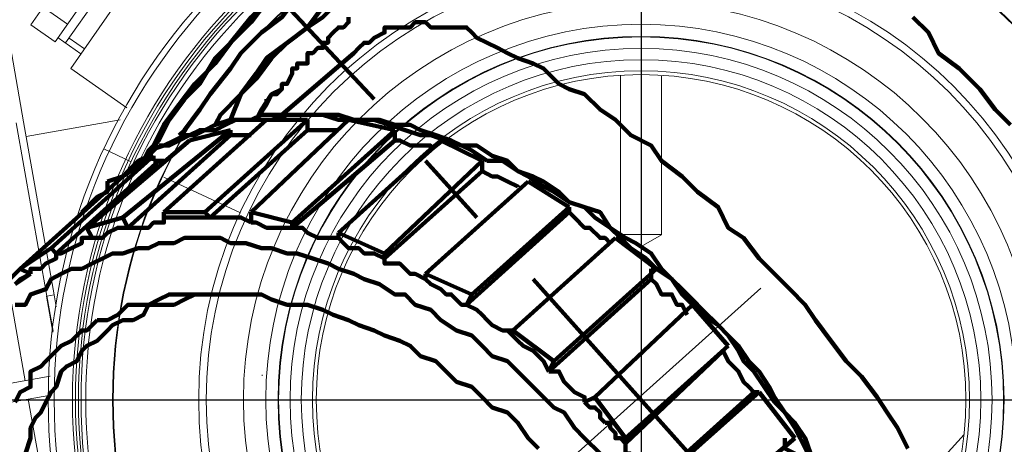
# Model space of a CAD drawing. Header units: millimetres. Extents: x -41968 to 54113, y -9946 to 101810.
# Tile 156 of 174: x -5808 to -5695, y 92008 to 92057. Entities that reach past the tile are written whole.
import ezdxf

# ---------------------------------------------------------------- set-up
doc = ezdxf.new("R2010")
doc.units = ezdxf.units.MM
doc.linetypes.add('DASHDOT', pattern=[1, 0.5, -0.25, 0, -0.25])
for name, color, linetype, lineweight in [('CERNA', 7, 'Continuous', 15), ('MODRA', 4, 'Continuous', 25), ('P', 250, 'Continuous', 100), ('UT-kotle', 1, 'Continuous', 50)]:
    doc.layers.add(name, color=color, linetype=linetype, lineweight=lineweight)
doc.layers.add('UT-komin', color=2, linetype='Continuous')

# ---------------------------------------------------------------- blocks, each defined once
blk = doc.blocks.new('CONDENSINOX_50')
at = {"layer": 'CERNA'}
for p, q in [((-64.29, 51.05), (-69.96, 42.95)), ((-61.49, 49.08), (-67.16, 40.99)), ((-60.96, 48.01), (-65.98, 40.86)), ((-65.39, 37.94), (-58.03, 48.46)), ((-68.55, 44.98), (-65.74, 43.01)), ((-69.96, 42.95), (-67.16, 40.99)), ((-72.5, 41.53), (-70.79, 31.83)), ((-66.84, 41.46), (-64.22, 39.63)), ((-65.57, 41.43), (-63.81, 40.21)), ((-65.39, 37.94), (-58.96, 33.44)), ((-2.35, 37.09), (-2.35, 18.9)), ((2.36, 37.07), (2.36, 18.9)), ((-68.13, 11.87), (-71.63, 31.7)), ((-70.79, 31.84), (-67.29, 12.03)), ((-70.49, 30.16), (-59.73, 32.06)), ((-70.62, 2.17), (-75.71, 31.06)), ((-58.46, 27.25), (-61.61, 28.73)), ((-45.91, 21.41), (-54.72, 25.51)), ((2.36, 18.91), (-2.35, 18.91)), ((0, 17.55), (-2.35, 18.9)), ((0, 17.55), (2.36, 18.9)), ((-68.16, 11.87), (-67.43, 7.74)), ((-68.13, 11.87), (-67.29, 12.03)), ((-67.42, 7.85), (-68.13, 11.88)), ((-67.05, 10.63), (-67.29, 12.03)), ((-82.6, 0.06), (-67.74, 2.68)), ((-82.23, -2.04), (-67.88, 0.49)), ((-63.53, -38.03), (-70.25, 0.07)), ((37.03, -3.98), (7.89, -36.31))]:
    blk.add_line(p, q, dxfattribs=at)
for points, knots in [([(67.17, 48.4), (45.11, 86.99), (-4.05, 100.39), (-42.65, 78.34), (-67.72, 64), (-83.18, 37.34), (-83.18, 8.47)], [0, 0, 0, 0, 1, 1, 1, 2, 2, 2, 2]), ([(67.98, -0.01), (67.98, -37.55), (37.54, -67.98), (0, -67.98), (-37.54, -67.98), (-67.97, -37.55), (-67.97, -0.01), (-67.97, 37.54), (-37.54, 67.96), (0, 67.96), (37.54, 67.96), (67.98, 37.54), (67.98, -0.01)], [0, 0, 0, 0, 1, 1, 1, 2, 2, 2, 3, 3, 3, 4, 4, 4, 4]), ([(67.3, -0.01), (67.3, -37.17), (37.17, -67.3), (0, -67.3), (-37.17, -67.3), (-67.29, -37.17), (-67.29, -0.01), (-67.29, 37.16), (-37.17, 67.29), (0, 67.29), (37.17, 67.29), (67.3, 37.16), (67.3, -0.01)], [0, 0, 0, 0, 1, 1, 1, 2, 2, 2, 3, 3, 3, 4, 4, 4, 4]), ([(65.2, -0.01), (65.2, -36.02), (36.01, -65.21), (0, -65.21), (-36, -65.21), (-65.19, -36.02), (-65.19, -0.01), (-65.19, 36), (-36, 65.19), (0, 65.19), (36.01, 65.19), (65.2, 36), (65.2, -0.01)], [0, 0, 0, 0, 1, 1, 1, 2, 2, 2, 3, 3, 3, 4, 4, 4, 4]), ([(64.85, -0.01), (64.85, -35.81), (35.81, -64.86), (0, -64.86), (-35.82, -64.86), (-64.85, -35.81), (-64.85, -0.01), (-64.85, 35.8), (-35.82, 64.85), (0, 64.85), (35.81, 64.85), (64.85, 35.8), (64.85, -0.01)], [0, 0, 0, 0, 1, 1, 1, 2, 2, 2, 3, 3, 3, 4, 4, 4, 4]), ([(64.51, -0.01), (64.51, -35.63), (35.63, -64.51), (0, -64.51), (-35.63, -64.51), (-64.5, -35.63), (-64.5, -0.01), (-64.5, 35.62), (-35.63, 64.5), (0, 64.5), (35.63, 64.5), (64.51, 35.62), (64.51, -0.01)], [0, 0, 0, 0, 1, 1, 1, 2, 2, 2, 3, 3, 3, 4, 4, 4, 4]), ([(64.21, -0.01), (64.21, -35.46), (35.46, -64.21), (0, -64.21), (-35.45, -64.21), (-64.21, -35.46), (-64.21, -0.01), (-64.21, 35.45), (-35.45, 64.2), (0, 64.2), (35.46, 64.2), (64.21, 35.45), (64.21, -0.01)], [0, 0, 0, 0, 1, 1, 1, 2, 2, 2, 3, 3, 3, 4, 4, 4, 4]), ([(63.67, -0.01), (63.67, -35.18), (35.17, -63.67), (0.01, -63.67), (-35.15, -63.67), (-63.67, -35.18), (-63.67, -0.01), (-63.67, 35.15), (-35.15, 63.66), (0.01, 63.66), (35.17, 63.66), (63.67, 35.15), (63.67, -0.01)], [0, 0, 0, 0, 1, 1, 1, 2, 2, 2, 3, 3, 3, 4, 4, 4, 4]), ([(60.59, -0.01), (60.59, -33.46), (33.47, -60.59), (0.01, -60.59), (-33.47, -60.59), (-60.59, -33.46), (-60.59, -0.01), (-60.59, 33.45), (-33.47, 60.58), (0.01, 60.58), (33.47, 60.58), (60.59, 33.45), (60.59, -0.01)], [0, 0, 0, 0, 1, 1, 1, 2, 2, 2, 3, 3, 3, 4, 4, 4, 4]), ([(60.52, -0.01), (60.52, -33.43), (33.43, -60.52), (0.01, -60.52), (-33.43, -60.52), (-60.52, -33.43), (-60.52, -0.01), (-60.52, 33.42), (-33.43, 60.51), (0.01, 60.51), (33.43, 60.51), (60.52, 33.42), (60.52, -0.01)], [0, 0, 0, 0, 1, 1, 1, 2, 2, 2, 3, 3, 3, 4, 4, 4, 4]), ([(50.73, -0.01), (50.73, -28.02), (28.02, -50.73), (0, -50.73), (-28.01, -50.73), (-50.72, -28.02), (-50.72, -0.01), (-50.72, 28), (-28.01, 50.72), (0, 50.72), (28.02, 50.72), (50.73, 28), (50.73, -0.01)], [0, 0, 0, 0, 1, 1, 1, 2, 2, 2, 3, 3, 3, 4, 4, 4, 4]), ([(49.87, -0.01), (49.87, -27.54), (27.55, -49.87), (0.01, -49.87), (-27.54, -49.87), (-49.85, -27.54), (-49.85, -0.01), (-49.85, 27.53), (-27.54, 49.86), (0.01, 49.86), (27.55, 49.86), (49.87, 27.53), (49.87, -0.01)], [0, 0, 0, 0, 1, 1, 1, 2, 2, 2, 3, 3, 3, 4, 4, 4, 4]), ([(45.59, -0.01), (45.59, -25.18), (25.18, -45.6), (0, -45.6), (-25.16, -45.6), (-45.59, -25.18), (-45.59, -0.01), (-45.59, 25.16), (-25.16, 45.59), (0, 45.59), (25.18, 45.59), (45.59, 25.16), (45.59, -0.01)], [0, 0, 0, 0, 1, 1, 1, 2, 2, 2, 3, 3, 3, 4, 4, 4, 4]), ([(43.02, -0.01), (43.02, -23.77), (23.75, -43.03), (0, -43.03), (-23.76, -43.03), (-43.02, -23.77), (-43.02, -0.01), (-43.02, 23.76), (-23.76, 43.01), (0, 43.01), (23.75, 43.01), (43.02, 23.76), (43.02, -0.01)], [0, 0, 0, 0, 1, 1, 1, 2, 2, 2, 3, 3, 3, 4, 4, 4, 4]), ([(41.62, -0.01), (41.62, -23), (22.99, -41.63), (0, -41.63), (-22.99, -41.63), (-41.62, -23), (-41.62, -0.01), (-41.62, 22.99), (-22.99, 41.62), (0, 41.62), (22.99, 41.62), (41.62, 22.99), (41.62, -0.01)], [0, 0, 0, 0, 1, 1, 1, 2, 2, 2, 3, 3, 3, 4, 4, 4, 4]), ([(41.57, -0.01), (41.57, -22.96), (22.96, -41.57), (0, -41.57), (-22.95, -41.57), (-41.56, -22.96), (-41.56, -0.01), (-41.56, 22.94), (-22.95, 41.56), (0, 41.56), (22.96, 41.56), (41.57, 22.94), (41.57, -0.01)], [0, 0, 0, 0, 1, 1, 1, 2, 2, 2, 3, 3, 3, 4, 4, 4, 4]), ([(40.24, -0.01), (40.24, -22.23), (22.23, -40.25), (0, -40.25), (-22.22, -40.25), (-40.23, -22.23), (-40.23, -0.01), (-40.23, 22.22), (-22.22, 40.23), (0, 40.23), (22.23, 40.23), (40.24, 22.22), (40.24, -0.01)], [0, 0, 0, 0, 1, 1, 1, 2, 2, 2, 3, 3, 3, 4, 4, 4, 4]), ([(38.96, -0.01), (38.96, -21.53), (21.52, -38.96), (0.01, -38.96), (-21.52, -38.96), (-38.95, -21.53), (-38.95, -0.01), (-38.95, 21.52), (-21.52, 38.95), (0.01, 38.95), (21.52, 38.95), (38.96, 21.52), (38.96, -0.01)], [0, 0, 0, 0, 1, 1, 1, 2, 2, 2, 3, 3, 3, 4, 4, 4, 4]), ([(37.67, -0.01), (37.67, -20.8), (20.8, -37.68), (-0.01, -37.68), (-20.81, -37.68), (-37.67, -20.8), (-37.67, -0.01), (-37.67, 20.79), (-20.81, 37.67), (-0.01, 37.67), (20.8, 37.67), (37.67, 20.79), (37.67, -0.01)], [0, 0, 0, 0, 1, 1, 1, 2, 2, 2, 3, 3, 3, 4, 4, 4, 4]), ([(37.25, -0.01), (37.25, -20.58), (20.57, -37.25), (0, -37.25), (-20.56, -37.25), (-37.24, -20.58), (-37.24, -0.01), (-37.24, 20.56), (-20.56, 37.24), (0, 37.24), (20.57, 37.24), (37.25, 20.56), (37.25, -0.01)], [0, 0, 0, 0, 1, 1, 1, 2, 2, 2, 3, 3, 3, 4, 4, 4, 4])]:
    blk.add_open_spline(points, degree=3, knots=knots, dxfattribs=at)
blk.add_open_spline([(34.51, -62.99), (58.99, -49.94), (73.89, -24.1), (72.97, 3.62)], degree=3, dxfattribs=at)
at = {"layer": 'MODRA'}
for p, q in [((0, 112.28), (0, -99.04)), ((-109.77, 0), (116.95, 0))]:
    blk.add_line(p, q, dxfattribs=at)

msp = doc.modelspace()

# ---------------------------------------------------------------- linework, layer by layer
at = {"layer": 'P', "color": 2, "linetype": 'Continuous'}
for points in [[(-5766.939, 92047.44), (-5792.821, 92075.086)], [(-5792.821, 92041.558), (-5792.232, 92042.146), (-5791.056, 92044.499), (-5789.291, 92046.852), (-5787.527, 92049.205), (-5785.174, 92051.557), (-5783.409, 92053.91), (-5781.056, 92056.263), (-5779.292, 92058.616), (-5776.939, 92060.381), (-5774.586, 92062.145), (-5772.233, 92063.91), (-5769.88, 92065.675), (-5766.939, 92067.439), (-5763.998, 92068.616), (-5761.645, 92069.792), (-5758.704, 92070.969), (-5755.763, 92072.145), (-5752.822, 92072.733), (-5751.645, 92072.733)], [(-5751.645, 92072.733), (-5753.41, 92072.145), (-5755.763, 92072.145), (-5758.704, 92070.381), (-5761.645, 92069.792), (-5763.998, 92068.616), (-5766.939, 92067.439), (-5769.292, 92065.675), (-5771.645, 92064.498), (-5774.586, 92062.145), (-5776.939, 92060.381), (-5779.292, 92058.616), (-5781.056, 92056.851), (-5783.409, 92053.91), (-5785.174, 92052.146), (-5786.938, 92049.205), (-5788.703, 92047.44), (-5790.468, 92045.087), (-5791.644, 92042.734), (-5792.821, 92041.558)], [(-5755.174, 92069.792), (-5758.116, 92069.204), (-5761.057, 92068.028), (-5763.41, 92066.851), (-5765.762, 92065.675), (-5768.704, 92063.91), (-5771.056, 92062.145), (-5772.821, 92060.969), (-5775.762, 92059.204), (-5777.527, 92056.851), (-5779.88, 92055.087), (-5782.233, 92052.734), (-5783.409, 92050.969), (-5785.762, 92048.028), (-5786.938, 92046.263), (-5788.703, 92043.911), (-5789.291, 92043.322)], [(-5785.174, 92044.499), (-5784.586, 92045.675), (-5782.233, 92048.028), (-5780.468, 92050.381), (-5779.292, 92052.146), (-5776.939, 92053.91), (-5774.586, 92055.675), (-5772.821, 92058.028), (-5770.468, 92059.204), (-5768.704, 92060.969), (-5765.762, 92062.145), (-5763.41, 92063.322), (-5761.057, 92064.498), (-5761.057, 92065.087)], [(-5784.586, 92044.499), (-5783.409, 92045.087), (-5782.233, 92048.028), (-5780.468, 92049.793), (-5778.703, 92052.146), (-5776.939, 92053.91), (-5774.586, 92055.675), (-5772.821, 92056.851), (-5770.468, 92059.204), (-5768.115, 92060.381), (-5765.762, 92062.145), (-5763.41, 92063.322), (-5761.645, 92064.498)], [(-5779.292, 92046.852), (-5778.703, 92048.028), (-5778.115, 92048.028), (-5777.527, 92048.616), (-5777.527, 92049.205), (-5776.939, 92049.205), (-5776.35, 92050.381), (-5776.35, 92050.969), (-5775.762, 92050.969), (-5775.762, 92051.557), (-5774.586, 92051.557), (-5774.586, 92052.146), (-5774.586, 92052.146), (-5774.586, 92052.734), (-5773.998, 92052.734), (-5773.409, 92053.322), (-5772.821, 92053.322), (-5772.821, 92053.91), (-5772.233, 92053.91), (-5772.233, 92054.499), (-5771.645, 92055.087), (-5771.056, 92055.675), (-5770.468, 92055.675), (-5769.88, 92056.263), (-5769.88, 92056.851)], [(-5721.058, 92027.44), (-5722.822, 92029.205), (-5724.587, 92031.558), (-5726.352, 92032.734), (-5727.528, 92035.087), (-5729.881, 92036.852), (-5731.646, 92038.617), (-5733.998, 92040.381), (-5735.175, 92042.146), (-5737.528, 92043.322), (-5739.292, 92045.087), (-5741.057, 92046.263), (-5742.822, 92048.028), (-5744.586, 92048.616), (-5745.763, 92049.205), (-5747.528, 92050.969), (-5748.704, 92051.557), (-5750.469, 92052.146), (-5751.645, 92052.734), (-5752.822, 92053.322), (-5753.998, 92053.91), (-5755.174, 92054.499), (-5755.763, 92055.087), (-5756.351, 92055.675), (-5757.527, 92055.675), (-5758.116, 92055.675), (-5760.468, 92055.675), (-5761.057, 92056.263), (-5762.233, 92056.263), (-5762.821, 92055.675), (-5763.998, 92055.675), (-5764.586, 92055.675), (-5765.762, 92055.675), (-5765.762, 92055.087), (-5766.939, 92054.499), (-5767.527, 92053.91), (-5768.115, 92053.91), (-5768.704, 92053.322), (-5769.292, 92052.734)], [(-5697.529, 92048.616), (-5699.882, 92050.969), (-5702.234, 92052.734), (-5703.411, 92055.087), (-5705.176, 92056.851)], [(-5777.527, 92045.675), (-5769.292, 92052.734)], [(-5780.468, 92045.087), (-5779.88, 92046.263), (-5778.703, 92048.028), (-5777.527, 92048.616)], [(-5693.999, 92044.499), (-5695.764, 92046.263), (-5697.529, 92048.616)], [(-5779.292, 92047.44), (-5779.292, 92046.852)], [(-5780.468, 92045.087), (-5779.292, 92046.852), (-5779.292, 92046.852)], [(-5780.468, 92045.087), (-5779.88, 92046.263)], [(-5779.292, 92046.852), (-5779.88, 92046.263)], [(-5727.528, 92021.558), (-5729.293, 92023.323), (-5730.469, 92024.499), (-5731.646, 92025.676), (-5732.822, 92026.852), (-5733.998, 92028.029), (-5735.175, 92029.793), (-5736.94, 92030.97), (-5738.116, 92031.558), (-5739.881, 92032.734), (-5741.057, 92034.499), (-5742.822, 92035.087), (-5744.586, 92035.675), (-5745.763, 92036.852), (-5747.528, 92038.028), (-5748.704, 92038.617), (-5750.469, 92039.205), (-5751.645, 92040.381), (-5753.41, 92040.969), (-5755.174, 92042.146), (-5756.939, 92042.146), (-5758.116, 92042.734), (-5759.88, 92043.322), (-5761.645, 92043.911), (-5762.821, 92044.499), (-5764.586, 92044.499), (-5766.351, 92045.087), (-5769.292, 92045.087), (-5771.056, 92045.675), (-5779.88, 92045.675), (-5781.056, 92045.087), (-5782.233, 92045.087), (-5783.409, 92045.087), (-5785.174, 92044.499), (-5786.35, 92043.911), (-5787.527, 92043.322), (-5788.703, 92043.322), (-5789.88, 92042.734), (-5791.056, 92042.146), (-5792.821, 92041.558), (-5793.409, 92040.381)], [(-5779.292, 92045.087), (-5791.056, 92034.499)], [(-5774.586, 92045.087), (-5786.35, 92034.499)], [(-5763.41, 92043.911), (-5765.174, 92044.499), (-5766.939, 92045.087), (-5768.115, 92045.087), (-5771.056, 92045.087), (-5772.821, 92045.675), (-5776.939, 92045.675), (-5778.703, 92045.087), (-5781.056, 92045.087), (-5782.821, 92045.087), (-5783.997, 92044.499)], [(-5769.88, 92045.087), (-5781.056, 92034.499)], [(-5779.292, 92045.087), (-5774.586, 92045.087)], [(-5774.586, 92045.087), (-5774.586, 92045.087)], [(-5774.586, 92045.087), (-5774.586, 92043.911)], [(-5769.88, 92045.087), (-5764.586, 92043.911)], [(-5783.409, 92043.911), (-5795.762, 92033.911)], [(-5783.997, 92044.499), (-5785.174, 92043.911), (-5786.938, 92043.911), (-5788.115, 92043.322)], [(-5788.115, 92042.734), (-5783.409, 92043.911)], [(-5785.762, 92033.911), (-5774.586, 92043.911)], [(-5783.409, 92043.911), (-5783.409, 92043.322)], [(-5783.409, 92043.911), (-5783.409, 92043.911)], [(-5764.586, 92043.911), (-5776.35, 92033.323)], [(-5771.056, 92043.911), (-5774.586, 92043.911)], [(-5764.586, 92043.911), (-5764.586, 92042.734)], [(-5764.586, 92043.911), (-5764.586, 92043.911)], [(-5755.763, 92041.558), (-5756.939, 92042.146), (-5758.704, 92042.734), (-5760.468, 92043.322), (-5761.645, 92043.322), (-5763.41, 92043.911)], [(-5788.115, 92042.734), (-5799.879, 92032.734)], [(-5795.174, 92032.734), (-5783.409, 92043.322)], [(-5788.115, 92043.322), (-5789.291, 92042.734), (-5790.468, 92042.146), (-5791.644, 92042.146)], [(-5781.056, 92043.322), (-5781.644, 92043.322), (-5782.233, 92043.322), (-5783.409, 92043.322)], [(-5776.35, 92032.734), (-5764.586, 92042.734)], [(-5759.292, 92042.734), (-5771.056, 92032.146)], [(-5760.468, 92041.558), (-5760.468, 92042.146), (-5761.057, 92042.146), (-5762.233, 92042.146), (-5762.821, 92042.146), (-5763.998, 92042.734), (-5764.586, 92042.734)], [(-5759.292, 92042.734), (-5754.586, 92040.381)], [(-5791.644, 92042.146), (-5792.821, 92040.969), (-5793.997, 92040.381)], [(-5753.998, 92040.381), (-5755.763, 92041.558)], [(-5792.232, 92040.969), (-5803.997, 92030.381)], [(-5803.409, 92029.793), (-5791.644, 92040.381)], [(-5795.762, 92038.617), (-5792.232, 92040.969)], [(-5793.409, 92040.381), (-5794.585, 92039.793), (-5795.762, 92038.617), (-5795.762, 92038.617)], [(-5793.997, 92040.381), (-5795.174, 92039.205)], [(-5792.232, 92040.381), (-5792.232, 92040.969)], [(-5792.232, 92040.381), (-5791.644, 92040.381)], [(-5791.056, 92040.381), (-5791.644, 92040.381)], [(-5754.586, 92040.381), (-5765.762, 92029.793)], [(-5755.174, 92033.911), (-5761.057, 92040.381)], [(-5754.586, 92040.381), (-5754.586, 92040.381)], [(-5754.586, 92040.381), (-5754.586, 92039.205)], [(-5747.528, 92037.44), (-5749.292, 92038.617), (-5750.469, 92039.205), (-5752.233, 92040.381), (-5753.998, 92040.381)], [(-5795.762, 92038.617), (-5807.526, 92028.029)], [(-5795.762, 92038.617), (-5797.526, 92038.028), (-5797.526, 92038.028)], [(-5795.174, 92039.205), (-5795.762, 92038.617)], [(-5765.762, 92029.205), (-5754.586, 92039.205)], [(-5750.469, 92037.44), (-5750.469, 92037.44), (-5751.645, 92038.028), (-5751.645, 92038.028), (-5752.822, 92038.617), (-5753.41, 92038.617), (-5754.586, 92039.205)], [(-5797.526, 92038.028), (-5797.526, 92036.852), (-5798.703, 92036.264)], [(-5749.292, 92038.028), (-5761.057, 92027.44)], [(-5749.292, 92038.028), (-5744.586, 92035.087)], [(-5746.351, 92036.852), (-5747.528, 92037.44)], [(-5798.703, 92036.264), (-5799.879, 92035.087), (-5800.468, 92034.499), (-5800.468, 92034.499)], [(-5742.822, 92035.087), (-5744.586, 92035.675), (-5746.351, 92036.852)], [(-5744.586, 92035.087), (-5755.763, 92025.087)], [(-5744.586, 92035.087), (-5744.586, 92035.087)], [(-5744.586, 92035.087), (-5744.586, 92034.499)], [(-5738.704, 92031.558), (-5739.881, 92032.734), (-5741.645, 92033.911), (-5742.822, 92035.087)], [(-5799.879, 92032.734), (-5795.762, 92033.911)], [(-5795.762, 92033.911), (-5795.174, 92032.734)], [(-5791.056, 92033.911), (-5791.056, 92033.323), (-5792.232, 92033.323), (-5792.821, 92032.734), (-5795.174, 92032.734)], [(-5791.056, 92034.499), (-5791.056, 92033.911)], [(-5791.056, 92034.499), (-5786.35, 92034.499)], [(-5791.056, 92033.911), (-5785.762, 92033.911)], [(-5786.35, 92034.499), (-5785.762, 92033.911)], [(-5781.056, 92033.323), (-5782.233, 92033.911), (-5785.762, 92033.911)], [(-5781.056, 92034.499), (-5781.056, 92033.323)], [(-5781.056, 92034.499), (-5776.35, 92033.323)], [(-5756.351, 92023.911), (-5744.586, 92034.499)], [(-5739.881, 92030.97), (-5740.469, 92031.558), (-5741.057, 92031.558), (-5742.234, 92032.734), (-5742.822, 92032.734), (-5743.998, 92033.911), (-5744.586, 92034.499)], [(-5799.879, 92032.734), (-5799.291, 92031.558)], [(-5799.291, 92031.558), (-5798.703, 92031.558), (-5798.115, 92031.558), (-5797.526, 92032.146), (-5796.35, 92032.734), (-5795.762, 92032.734), (-5795.174, 92032.734)], [(-5781.056, 92033.323), (-5780.468, 92033.323), (-5779.292, 92032.734), (-5776.939, 92032.734), (-5776.35, 92032.734)], [(-5776.35, 92033.323), (-5776.35, 92032.734)], [(-5771.056, 92031.558), (-5772.233, 92031.558), (-5772.821, 92031.558), (-5773.409, 92031.558), (-5774.586, 92032.146), (-5775.174, 92032.734), (-5776.35, 92032.734)], [(-5742.822, 92008.617), (-5743.998, 92009.794), (-5745.175, 92011.558), (-5746.351, 92012.147), (-5747.528, 92013.323), (-5748.704, 92014.499), (-5750.469, 92016.264), (-5751.645, 92017.441), (-5753.41, 92018.029), (-5754.586, 92019.205), (-5755.763, 92020.382), (-5757.527, 92020.97), (-5759.292, 92022.146), (-5760.468, 92023.323), (-5762.233, 92023.911), (-5763.41, 92025.087), (-5764.586, 92025.087), (-5766.351, 92026.264), (-5768.115, 92026.852), (-5769.292, 92027.44), (-5771.056, 92028.029), (-5772.233, 92028.617), (-5773.998, 92029.205), (-5775.762, 92029.793), (-5776.939, 92029.793), (-5778.703, 92030.381), (-5779.88, 92030.381), (-5781.644, 92030.97), (-5783.409, 92030.97), (-5784.586, 92031.558), (-5788.703, 92031.558), (-5789.88, 92030.97), (-5791.644, 92030.97), (-5792.821, 92030.381), (-5793.997, 92030.381), (-5795.762, 92029.793), (-5796.938, 92029.793), (-5798.115, 92029.205), (-5799.291, 92028.617), (-5800.468, 92028.029), (-5801.644, 92028.029), (-5802.82, 92027.44), (-5803.997, 92026.852), (-5804.585, 92025.676), (-5806.35, 92025.087), (-5806.938, 92023.911), (-5808.114, 92023.911)], [(-5799.291, 92031.558), (-5800.468, 92031.558), (-5800.468, 92030.97), (-5801.644, 92030.381), (-5801.644, 92030.381), (-5802.82, 92029.793), (-5803.409, 92029.793)], [(-5771.056, 92032.146), (-5771.056, 92031.558)], [(-5771.056, 92032.146), (-5765.762, 92029.793)], [(-5771.056, 92031.558), (-5770.468, 92030.97), (-5769.88, 92030.381), (-5768.704, 92030.381), (-5768.115, 92029.793), (-5766.939, 92029.793), (-5765.762, 92029.205)], [(-5739.292, 92031.558), (-5751.057, 92020.97)], [(-5739.292, 92031.558), (-5734.587, 92028.029)], [(-5735.763, 92029.205), (-5737.528, 92030.381), (-5738.704, 92031.558)], [(-5807.526, 92028.029), (-5803.997, 92030.381)], [(-5803.997, 92030.381), (-5803.409, 92029.793)], [(-5806.35, 92027.44), (-5806.35, 92028.029), (-5805.173, 92028.029), (-5804.585, 92028.617), (-5804.585, 92028.617), (-5803.409, 92029.205), (-5803.409, 92029.793)], [(-5765.762, 92029.793), (-5765.762, 92029.205)], [(-5761.057, 92026.852), (-5762.233, 92027.44), (-5762.821, 92027.44), (-5763.41, 92028.029), (-5763.998, 92028.617), (-5765.762, 92028.617), (-5765.762, 92029.205)], [(-5734.587, 92028.029), (-5735.763, 92029.205)], [(-5807.526, 92028.029), (-5810.467, 92025.087)], [(-5807.526, 92028.029), (-5806.35, 92027.44)], [(-5734.587, 92028.029), (-5746.351, 92017.441)], [(-5735.175, 92028.029), (-5734.587, 92028.029)], [(-5735.175, 92028.029), (-5735.175, 92026.852)], [(-5729.293, 92022.735), (-5730.469, 92023.911), (-5731.646, 92025.087), (-5732.822, 92026.852), (-5734.587, 92028.029)], [(-5806.35, 92027.44), (-5807.526, 92026.852), (-5808.114, 92026.264)], [(-5808.114, 92026.264), (-5806.35, 92027.44)], [(-5761.057, 92027.44), (-5761.057, 92026.852)], [(-5761.057, 92027.44), (-5755.763, 92025.087)], [(-5761.057, 92026.852), (-5760.468, 92026.264), (-5759.292, 92025.676), (-5758.704, 92025.087), (-5758.116, 92025.087), (-5756.939, 92023.911), (-5756.351, 92023.911)], [(-5723.999, 91999.206), (-5748.704, 92026.852)], [(-5746.939, 92016.264), (-5735.175, 92026.852)], [(-5731.057, 92022.735), (-5731.646, 92023.911), (-5732.234, 92023.911), (-5732.822, 92025.087), (-5733.998, 92025.087), (-5734.587, 92026.264), (-5735.175, 92026.852)], [(-5705.764, 92007.441), (-5706.94, 92009.794), (-5708.117, 92011.558), (-5709.293, 92013.323), (-5711.058, 92015.676), (-5712.822, 92017.441), (-5714.587, 92019.793), (-5716.352, 92022.146), (-5717.528, 92023.911), (-5719.293, 92025.676), (-5721.058, 92027.44)], [(-5786.35, 92025.087), (-5787.527, 92025.087), (-5788.703, 92024.499), (-5789.88, 92023.911), (-5791.056, 92023.911), (-5792.821, 92023.911), (-5793.409, 92022.735), (-5794.585, 92022.146), (-5795.762, 92022.146), (-5796.938, 92021.558), (-5797.526, 92020.97), (-5798.703, 92019.793), (-5799.879, 92019.205), (-5800.468, 92018.617), (-5801.056, 92017.441), (-5802.232, 92016.852), (-5802.82, 92016.264), (-5803.409, 92014.499), (-5803.997, 92013.911), (-5804.585, 92012.735), (-5805.173, 92011.558), (-5805.762, 92010.97), (-5806.35, 92009.794), (-5806.35, 92008.617), (-5806.938, 92006.853)], [(-5786.938, 92025.087), (-5790.468, 92025.087), (-5791.644, 92024.499), (-5792.821, 92023.911), (-5793.997, 92023.911), (-5795.174, 92023.911), (-5796.35, 92022.735), (-5797.526, 92022.146), (-5798.703, 92022.146)], [(-5748.116, 92007.441), (-5749.292, 92008.617), (-5750.469, 92010.382), (-5751.645, 92011.558), (-5753.41, 92012.147), (-5754.586, 92013.323), (-5755.763, 92014.499), (-5757.527, 92015.088), (-5758.704, 92016.264), (-5759.88, 92017.441), (-5761.645, 92018.029), (-5762.821, 92019.205), (-5763.998, 92019.793), (-5765.762, 92020.382), (-5766.939, 92020.97), (-5768.704, 92021.558), (-5769.88, 92022.146), (-5771.645, 92022.735), (-5772.821, 92023.323), (-5774.586, 92023.911), (-5775.762, 92023.911), (-5776.939, 92023.911), (-5778.703, 92024.499), (-5779.88, 92025.087), (-5783.997, 92025.087), (-5785.174, 92025.087), (-5786.938, 92025.087)], [(-5785.174, 92025.087), (-5786.35, 92025.087)], [(-5755.763, 92025.087), (-5756.351, 92023.911)], [(-5751.645, 92020.97), (-5752.233, 92020.97), (-5753.41, 92021.558), (-5753.998, 92022.146), (-5754.586, 92022.735), (-5755.174, 92023.323), (-5756.351, 92023.911)], [(-5730.469, 92023.911), (-5741.645, 92013.323)], [(-5730.469, 92023.911), (-5726.352, 92019.205)], [(-5727.528, 92021.558), (-5729.293, 92022.735)], [(-5798.703, 92022.146), (-5799.879, 92020.97), (-5800.468, 92020.97), (-5801.644, 92019.793), (-5802.82, 92019.205), (-5803.409, 92018.617), (-5804.585, 92017.441), (-5805.173, 92016.852), (-5806.35, 92016.264), (-5806.35, 92014.499), (-5807.526, 92013.911), (-5808.114, 92012.735)], [(-5727.528, 92021.558), (-5726.352, 92020.382)], [(-5727.528, 92021.558), (-5726.352, 92020.382), (-5725.175, 92019.205), (-5723.999, 92017.441), (-5722.822, 92016.264), (-5721.646, 92014.499), (-5721.058, 92013.323), (-5719.881, 92011.558), (-5718.705, 92010.382), (-5717.528, 92008.617), (-5716.94, 92006.853)], [(-5751.057, 92020.97), (-5751.645, 92020.97)], [(-5751.645, 92020.97), (-5750.469, 92019.793), (-5749.88, 92019.205), (-5748.704, 92018.617), (-5748.116, 92018.029), (-5747.528, 92017.441), (-5746.939, 92016.264)], [(-5751.057, 92020.97), (-5746.351, 92017.441)], [(-5726.352, 92020.382), (-5725.175, 92018.617), (-5724.587, 92017.441), (-5723.41, 92016.264)], [(-5726.352, 92019.205), (-5738.116, 92008.617)], [(-5726.352, 92019.205), (-5726.352, 92019.205)], [(-5738.116, 92008.029), (-5726.94, 92018.617)], [(-5726.94, 92018.617), (-5726.352, 92017.441), (-5725.763, 92016.852), (-5725.175, 92016.264), (-5724.587, 92015.088), (-5723.999, 92014.499), (-5723.41, 92013.911)], [(-5746.351, 92017.441), (-5746.939, 92016.264)], [(-5742.822, 92012.735), (-5742.822, 92013.323), (-5743.998, 92013.911), (-5744.586, 92014.499), (-5745.175, 92015.088), (-5745.763, 92016.264), (-5746.939, 92016.264)], [(-5723.41, 92016.264), (-5722.234, 92014.499), (-5721.058, 92012.735)], [(-5741.645, 92013.323), (-5742.822, 92012.735)], [(-5741.645, 92013.323), (-5738.116, 92008.617)], [(-5735.175, 92003.323), (-5723.41, 92013.911)], [(-5722.822, 92013.911), (-5733.998, 92003.911)], [(-5723.41, 92013.911), (-5722.822, 92013.911)], [(-5722.822, 92013.911), (-5718.705, 92008.617)], [(-5722.822, 92013.911), (-5722.822, 92013.911)], [(-5742.822, 92012.735), (-5742.234, 92012.147), (-5741.645, 92012.147), (-5741.057, 92011.558), (-5741.057, 92011.558), (-5741.057, 92010.97), (-5740.469, 92010.382)], [(-5721.058, 92012.735), (-5719.881, 92011.558), (-5718.705, 92009.794)], [(-5740.469, 92010.382), (-5739.881, 92010.382), (-5739.881, 92009.794), (-5739.292, 92009.205), (-5739.292, 92008.617), (-5738.704, 92008.617), (-5738.116, 92008.029)], [(-5718.705, 92009.794), (-5718.116, 92008.617), (-5716.94, 92006.264), (-5716.352, 92005.088)], [(-5742.822, 92008.617), (-5741.057, 92006.853)], [(-5738.116, 92008.617), (-5738.116, 92008.029)], [(-5738.116, 92008.029), (-5738.116, 92006.853), (-5737.528, 92006.853), (-5736.94, 92005.676), (-5736.351, 92005.088), (-5735.175, 92003.911), (-5735.175, 92003.323)], [(-5718.705, 92008.617), (-5730.469, 91998.617)], [(-5719.881, 92008.617), (-5719.881, 92007.441), (-5718.705, 92006.853), (-5718.705, 92006.264), (-5718.116, 92005.676), (-5717.528, 92004.5), (-5716.94, 92003.911)]]:
    msp.add_lwpolyline(points, dxfattribs=at)
at = {"layer": 'UT-komin', "linetype": 'DASHDOT', "lineweight": 25, "ltscale": 300}
msp.add_line((-6004.841, 92015.847), (-5739.841, 92015.847), dxfattribs=at)
msp.add_lwpolyline([(-5499.298, 92226.259), (-5809.291, 91948.03)], dxfattribs=at)

# ---------------------------------------------------------------- block references
at = {"layer": 'UT-kotle', "ltscale": 10}
msp.add_blockref('CONDENSINOX_50', (-5736.35, 92013.03), dxfattribs=at)

doc.saveas('drawing.dxf')
